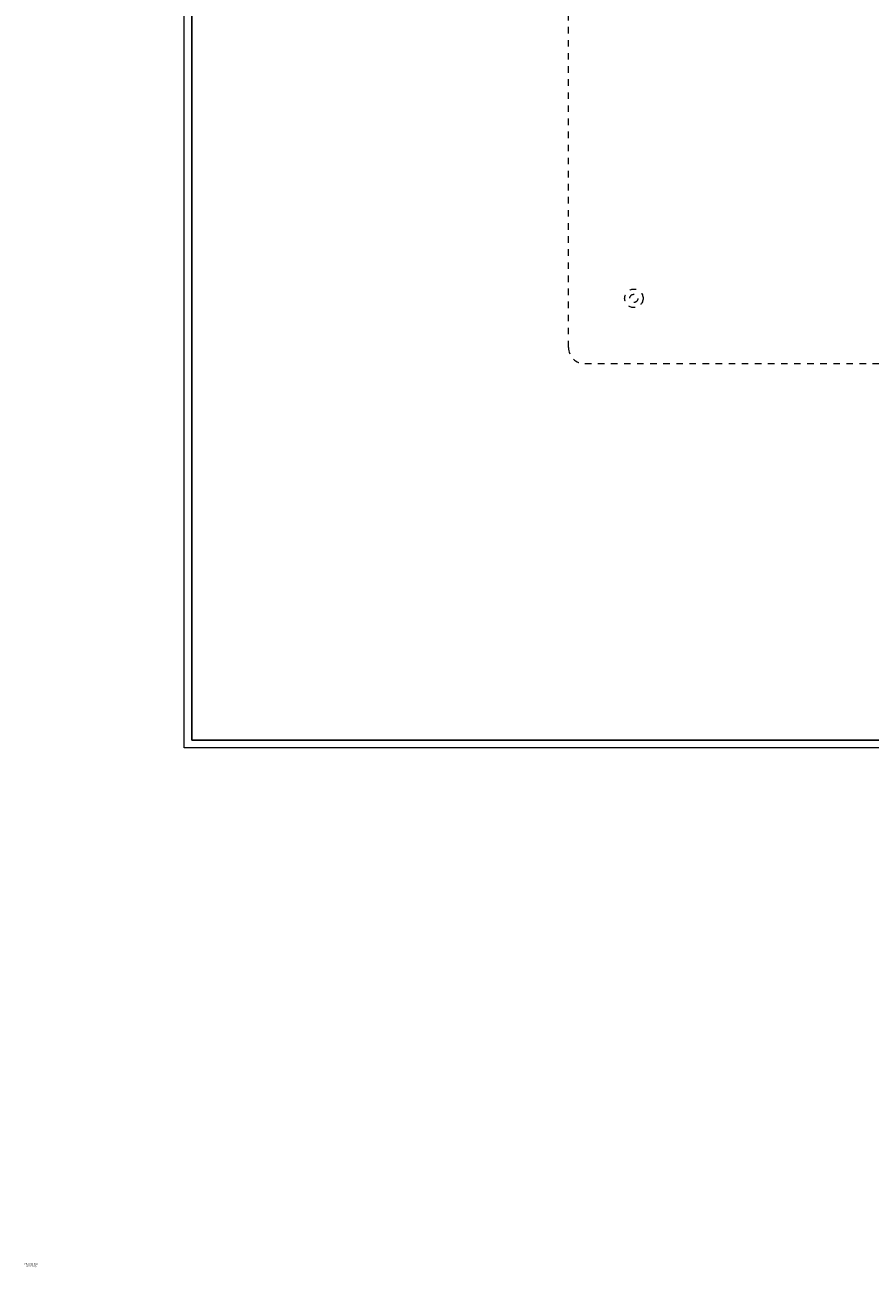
# Model space of a CAD drawing. Header units: inches. Extents: x 7.7 to 33.9, y -2.8 to 28.9.
# Tile 1 of 6: x 7.7 to 20.6, y -2.8 to 16.2. Entities that reach past the tile are written whole.
import ezdxf

# ---------------------------------------------------------------- set-up
doc = ezdxf.new("R2010")
doc.units = ezdxf.units.IN
doc.header["$MEASUREMENT"] = 0
doc.linetypes.add('SLD-Dashed', pattern=[0.075, 0.05, -0.025])
doc.linetypes.add('SLD-Solid', pattern=[0])
doc.styles.add('SLDTEXTSTYLE0', font='TXT', dxfattribs={"width": 0.75})

# ---------------------------------------------------------------- blocks, each defined once
blk = doc.blocks.new('SW_NOTE_0')
at = {"color": 0, "linetype": 'Continuous', "lineweight": 0, "char_height": 1.08, "attachment_point": 1, "style": 'SLDTEXTSTYLE0'}
for s, insert in [('Hi5 FURNITURE', (0, 1.39)), ('SPX124SQS', (1.02, -0.16))]:
    blk.add_mtext(s, dxfattribs=dict(at, insert=insert))
blk = doc.blocks.new('CAD BLOCK')
at = {"color": 7, "linetype": 'Continuous', "lineweight": 0}
blk.add_blockref('SW_NOTE_0', (-396.24, -396.52), dxfattribs=at)
blk = doc.blocks.new('Block4')
at = {"color": 7, "linetype": 'Continuous', "xscale": 0.08333333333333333, "yscale": 0.08333333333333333, "zscale": 0.08333333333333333}
blk.add_blockref('CAD BLOCK', (9.342, -1.147), dxfattribs=at)

msp = doc.modelspace()

# ---------------------------------------------------------------- linework, layer by layer
at = {"color": 7, "linetype": 'SLD-Solid', "lineweight": 15}
for p, q in [((10.151, 5.104), (10.151, 28.854)), ((10.269, 28.736), (10.269, 5.222)), ((10.269, 5.222), (10.269, 28.736)), ((10.269, 5.222), (33.782, 5.222)), ((33.782, 5.222), (10.269, 5.222)), ((33.901, 5.104), (10.151, 5.104))]:
    msp.add_line(p, q, dxfattribs=at)
at = {"color": 7, "linetype": 'SLD-Dashed', "lineweight": 0}
for p, q in [((16.026, 11.229), (16.026, 22.729)), ((27.776, 10.979), (16.276, 10.979))]:
    msp.add_line(p, q, dxfattribs=at)
for radius in [0.141, 0.0625]:
    msp.add_circle((17.026, 11.979), radius, dxfattribs=at)
msp.add_arc((16.276, 11.229), 0.25, 180, 270, dxfattribs=at)

# ---------------------------------------------------------------- block references
at = {"color": 7, "linetype": 'Continuous', "xscale": 0.25, "yscale": 0.25, "zscale": 0.25}
msp.add_blockref('Block4', (13.631, 5.744), dxfattribs=at)

doc.saveas('drawing.dxf')
